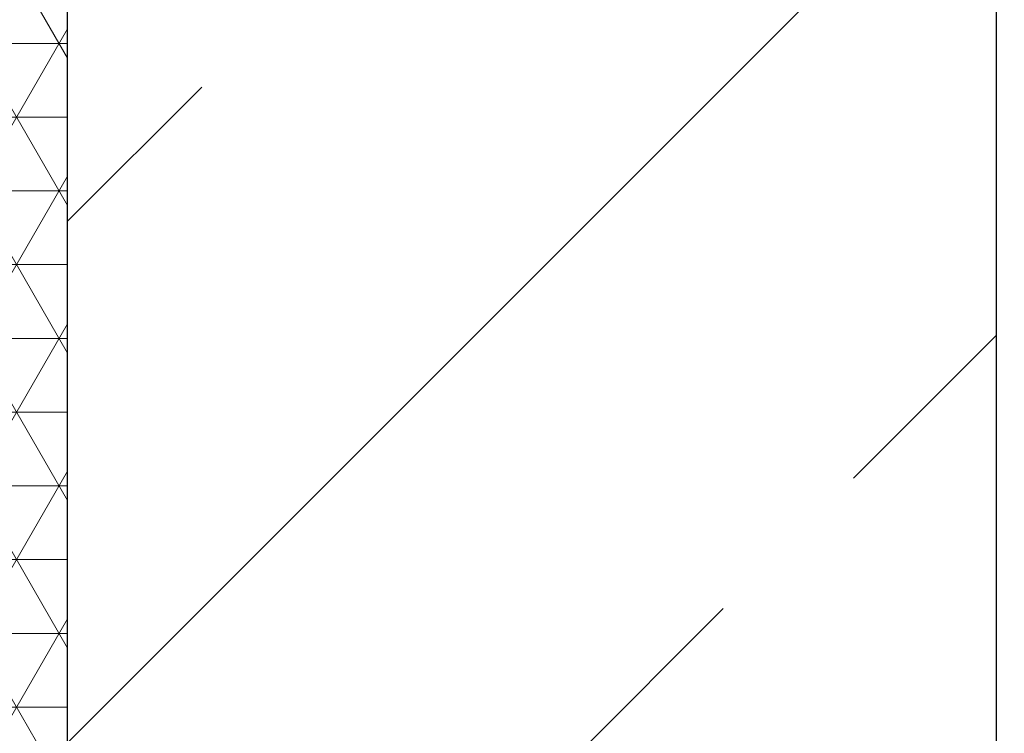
# Model space of a CAD drawing. Header units: millimetres. Extents: x -1777 to 1198744, y 17256 to 76241.
# Tile 61 of 201: x 127915 to 128339, y 51886 to 52193. Entities that reach past the tile are written whole.
import ezdxf

# ---------------------------------------------------------------- set-up
doc = ezdxf.new("R2010")
doc.units = ezdxf.units.MM
doc.layers.add('Beschriftung', color=7, linetype='Continuous', lineweight=9)
doc.styles.add('LBB3.5M1000', font='isocp.shx', dxfattribs={"height": 3.5})

msp = doc.modelspace()

# ---------------------------------------------------------------- hatches: boundary and pattern name
at = {"lineweight": 5}
h = msp.add_hatch(dxfattribs=at)
h.set_pattern_fill('NET3', color=0, scale=10)
h.set_pattern_definition([(0, (42400.086, 91172.177), (0, 31.75), []), (60, (42400.086, 91172.177), (-27.496307, 15.875), []), (120, (42400.086, 91172.177), (-27.496307, -15.875), [])])
h.paths.add_polyline_path([(127895.59851, 51321.72172), (127935.59851, 51321.72172), (127935.59851, 52811.17604), (127895.59851, 52811.17604)])
h = msp.add_hatch()
h.set_pattern_fill('ANSI33', color=256, scale=50)
h.set_pattern_definition([(45, (42400.1, 91172.18), (-224.5064, 224.5064), []), (45, (42624.6, 91172.18), (-224.5064, 224.5064), [158.75, -79.375])])
h.paths.add_polyline_path([(127935.59851, 51321.72172), (128335.59894, 51321.72172), (128335.59852, 52427.17352), (128324.58417, 52427.17604), (128324.58417, 52461.17604), (127935.59851, 52461.17604)])

# ---------------------------------------------------------------- linework, layer by layer
for p, q in [((127935.59851, 51321.72172), (127935.59851, 52811.17604)), ((128335.59894, 51321.72172), (128335.59851, 52461.09452))]:
    msp.add_line(p, q)

# ---------------------------------------------------------------- texts
at = {"layer": 'Beschriftung', "insert": (-641.05085, 52759.07674), "char_height": 500, "width": 7399.7669481, "attachment_point": 1, "style": 'LBB3.5M1000'}
msp.add_mtext('\\pi2004.5;{\\fArial|b0|i0|c0|p34;TOP VIEW\\P\\pi1431.8;\\fArial|b0|i1|c0|p34;DRAUFSICHT\\P\\pi64.583;\\fArial|b0|i0|c0|p34;\\H0.6x;(SECTION THROUGH PUMP HOUSE)\\P\\pi330.31;\\fArial|b0|i1|c0|p34;(SCHNITT DURCH PUMPENHAUS)}', dxfattribs=at)

doc.saveas('drawing.dxf')
